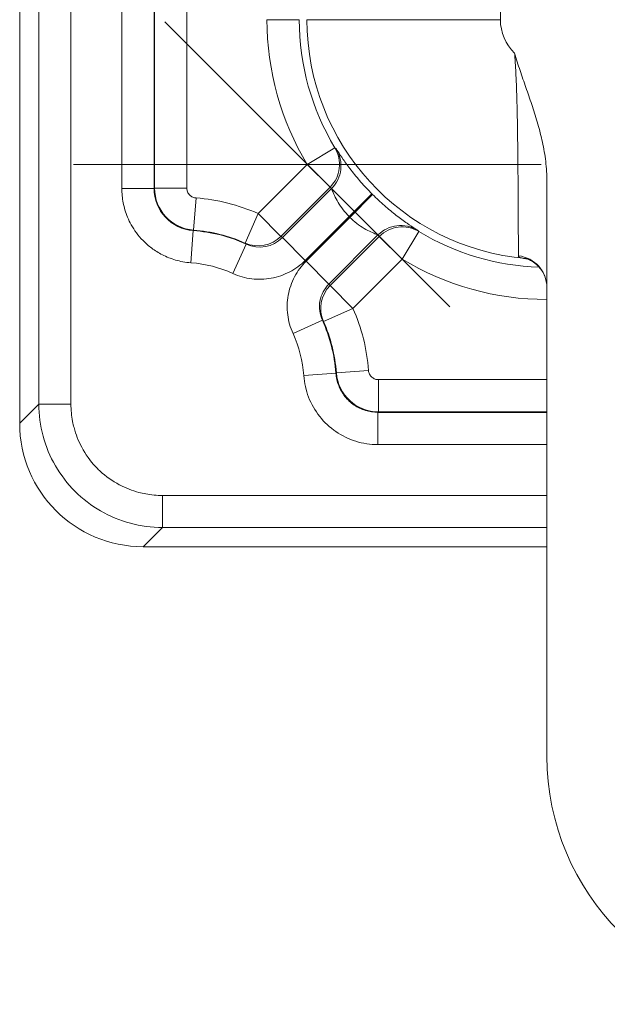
# Model space of a CAD drawing. Header units: inches. Extents: x 0 to 110, y 2 to 70.
# Tile 83 of 129: x 79.64 to 80.82, y 26.44 to 28.43. Entities that reach past the tile are written whole.
import ezdxf

# ---------------------------------------------------------------- set-up
doc = ezdxf.new("R2010")
doc.units = ezdxf.units.IN
doc.header["$LTSCALE"] = 3.25
doc.header["$MEASUREMENT"] = 0
for name, color, linetype, lineweight in [('Center Mark (ANSI)', 7, 'Continuous', 9), ('Visible (ANSI)', 7, 'Continuous', 18), ('Visible Narrow (ANSI)', 7, 'Continuous', 5)]:
    doc.layers.add(name, color=color, linetype=linetype, lineweight=lineweight)

msp = doc.modelspace()

# ---------------------------------------------------------------- linework, layer by layer
at = {"layer": 'Center Mark (ANSI)', "linetype": 'Continuous'}
for p, q in [((80.5026, 27.8496), (79.9281, 28.4241)), ((80.6866, 28.1369), (79.7441, 28.1369))]:
    msp.add_line(p, q, dxfattribs=at)
at = {"layer": 'Visible (ANSI)'}
for p, q in [((79.6357, 27.6151), (79.6357, 30.5024)), ((80.6982, 28.1071), (80.6982, 26.9436)), ((80.6982, 27.3661), (79.8847, 27.3661))]:
    msp.add_line(p, q, dxfattribs=at)
for centre, radius, start, end in [((80.9487, 28.6791), 0.909, 221.7242, 221.7243), ((80.9535, 28.6633), 0.909, 224.3956, 224.3959), ((80.9487, 28.6791), 1.25, 215.6872, 215.6881), ((81.1982, 26.9436), 0.5, 180, 270)]:
    msp.add_arc(centre, radius, start, end, dxfattribs=at)
for centre, major_axis, ratio, start_param, end_param in [((79.8407, 27.9708), (0.0183, -0.0625), 0.998066, 2.693868, 2.694103), ((79.8866, 27.617), (-0.1781, -0.1781), 0.992433, 5.501585, 7.064785)]:
    msp.add_ellipse(centre, major_axis=major_axis, ratio=ratio, start_param=start_param, end_param=end_param, dxfattribs=at)
for points, knots in [([(80.6332, 28.3612), (80.6365, 28.3493), (80.6403, 28.3376), (80.6442, 28.3261), (80.6481, 28.3146), (80.652, 28.3033), (80.656, 28.2919), (80.66, 28.2805), (80.6639, 28.2691), (80.6677, 28.2576), (80.6715, 28.246), (80.6752, 28.2344), (80.6787, 28.2225), (80.6822, 28.2106), (80.6854, 28.1985), (80.6882, 28.1861), (80.6911, 28.1737), (80.6935, 28.161), (80.6953, 28.1478), (80.697, 28.1347), (80.6982, 28.1211), (80.6982, 28.1071)], [0, 0, 0, 0, 0.142857, 0.142857, 0.142857, 0.285714, 0.285714, 0.285714, 0.428571, 0.428571, 0.428571, 0.571429, 0.571429, 0.571429, 0.714286, 0.714286, 0.714286, 0.857143, 0.857143, 0.857143, 1, 1, 1, 1]), ([(80.6982, 27.8888), (80.6982, 27.8957), (80.697, 27.9029), (80.6924, 27.9159), (80.689, 27.922), (80.6808, 27.9323), (80.6759, 27.9368), (80.669, 27.9413), (80.6669, 27.9425), (80.6636, 27.9441), (80.6622, 27.9447), (80.6589, 27.946), (80.6572, 27.9464), (80.6555, 27.9469), (80.6551, 27.9469), (80.6551, 27.9469)], [0, 0, 0, 0, 0.0557368, 0.0557368, 0.110239, 0.110239, 0.1637984, 0.1637984, 0.1862934, 0.1862934, 0.2037697, 0.2037697, 0.2329277, 0.2329277, 0.2566436, 0.2566436, 0.2566436, 0.2566436])]:
    msp.add_open_spline(points, degree=3, knots=knots, dxfattribs=at)
at = {"layer": 'Visible Narrow (ANSI)'}
for p, q in [((79.6742, 27.6537), (79.6742, 30.5031)), ((79.739, 27.6537), (79.739, 30.5044)), ((79.8415, 30.5063), (79.8415, 28.0882)), ((79.9065, 30.5075), (79.9065, 28.0882)), ((79.9075, 28.0891), (79.9075, 30.5075)), ((79.9725, 28.0891), (79.9725, 30.5088)), ((80.6046, 30.2362), (80.6046, 28.4286)), ((80.1341, 28.4286), (80.1991, 28.4286)), ((80.2146, 28.4286), (80.6046, 28.4286)), ((80.271, 28.1705), (80.2153, 28.1369)), ((80.2737, 28.1681), (80.271, 28.1705)), ((80.2153, 28.1369), (80.1162, 28.0377)), ((80.2153, 28.1369), (80.2613, 28.0909)), ((79.8415, 28.0882), (79.9065, 28.0882)), ((79.9065, 28.0882), (79.9075, 28.0891)), ((79.9725, 28.0891), (79.9075, 28.0891)), ((80.2613, 28.0909), (80.1621, 27.9918)), ((80.2642, 28.0881), (80.1653, 27.9892)), ((79.9911, 28.0692), (79.9862, 28.0043)), ((80.2996, 28.0316), (80.3457, 28.0775)), ((80.3471, 28.0761), (80.3012, 28.03)), ((80.1162, 28.0377), (80.0898, 27.9783)), ((80.1162, 28.0377), (80.1621, 27.9918)), ((80.2996, 28.0316), (80.2113, 27.9433)), ((80.2129, 27.9417), (80.3012, 28.03)), ((79.8602, 28.0157), (79.8602, 28.0157)), ((79.9808, 27.9385), (79.9854, 28.0034)), ((79.9854, 28.0034), (79.9862, 28.0043)), ((80.1653, 27.9892), (80.2113, 27.9433)), ((80.2588, 27.8957), (80.3577, 27.9946)), ((80.2614, 27.8925), (80.3605, 27.9917)), ((80.4065, 27.9457), (80.3605, 27.9917)), ((80.4065, 27.9457), (80.4401, 28.0014)), ((80.4401, 28.0014), (80.4377, 28.004)), ((79.8878, 27.9798), (79.8878, 27.9798)), ((80.0653, 27.9169), (80.0923, 27.9761)), ((80.0898, 27.9783), (80.0923, 27.9761)), ((80.2129, 27.9417), (80.2588, 27.8957)), ((80.3073, 27.8466), (80.4065, 27.9457)), ((80.3073, 27.8466), (80.2614, 27.8925)), ((80.2479, 27.8202), (80.3073, 27.8466)), ((80.2457, 27.8227), (80.1866, 27.7957)), ((80.2457, 27.8227), (80.2479, 27.8202)), ((80.2082, 27.7112), (80.273, 27.7158)), ((80.273, 27.7158), (80.2739, 27.7166)), ((80.3388, 27.7214), (80.2739, 27.7166)), ((80.6982, 27.7029), (80.3587, 27.7029)), ((80.3587, 27.7029), (80.3587, 27.6379)), ((79.6742, 27.6537), (79.6357, 27.6151)), ((79.739, 27.6537), (79.6742, 27.6537)), ((80.3578, 27.6369), (80.3587, 27.6379)), ((80.3578, 27.6369), (80.6982, 27.6369)), ((80.3578, 27.5719), (80.3578, 27.6369)), ((80.6982, 27.6379), (80.3587, 27.6379)), ((80.2494, 27.6182), (80.2494, 27.6182)), ((80.3578, 27.5719), (80.6982, 27.5719)), ((80.6982, 27.4694), (79.9233, 27.4694)), ((79.9233, 27.4694), (79.9233, 27.4046)), ((79.9233, 27.4046), (79.8847, 27.3661)), ((80.6982, 27.4046), (79.9233, 27.4046))]:
    msp.add_line(p, q, dxfattribs=at)
for centre, radius, start, end in [((80.6982, 28.4286), 0.5641, 180, 211.1371), ((80.6982, 28.4286), 0.4991, 180, 211.1371), ((80.6982, 28.4286), 0.4836, 180, 264.939), ((80.6982, 28.4286), 0.0936, 180, 226.0369), ((79.9632, 27.6936), 0.3766, 66.0319, 85.756), ((80.6982, 28.4286), 0.5625, 224.8854, 225.1146), ((79.9632, 27.6936), 0.3106, 65.4343, 85.8912), ((79.9632, 27.6936), 0.3116, 66.0319, 85.756), ((80.6982, 28.4286), 0.4991, 238.8629, 268.2296), ((80.9487, 28.6791), 0.7512, 245.7924, 245.796), ((80.9487, 28.6791), 1.2555, 215.244, 215.2442), ((79.9632, 27.6936), 0.2456, 65.4343, 85.8913), ((80.6982, 28.4286), 0.5641, 238.8629, 270), ((79.9632, 27.6936), 0.3766, 4.244, 23.9681), ((79.9632, 27.6936), 0.3106, 4.1084, 24.5657), ((79.9632, 27.6936), 0.3116, 4.244, 23.9681), ((79.9632, 27.6936), 0.2456, 4.1087, 24.5657)]:
    msp.add_arc(centre, radius, start, end, dxfattribs=at)
for centre, major_axis, ratio, start_param, end_param in [((80.2153, 28.1369), (0.0455, 0.0465), 0.999848, 4.701702, 6.030508), ((80.2183, 28.1341), (0.0451, 0.0468), 0.999848, 4.694763, 6.030533), ((79.9915, 28.0882), (0.0579, -0.0622), 0.99999, 3.962815, 5.461962), ((79.9925, 28.0891), (-0.0578, 0.0623), 0.99999, 0.822442, 2.319151), ((80.4037, 27.9486), (0.0468, 0.0451), 0.999848, 0.252652, 1.588423), ((80.4065, 27.9457), (0.0465, 0.0455), 0.999848, 0.252678, 1.581483), ((80.1162, 28.0377), (-0.0403, -0.051), 0.999846, 0.250953, 1.454655), ((80.1193, 28.0352), (0.0506, -0.0408), 0.99954, 4.962364, 6.176494), ((80.5645, 28.1924), (0.2852, -0.2929), 0.699805, 4.706084, 4.716002), ((80.6332, 27.8888), (0.065, 0), 0.989042, 6.283184, 7.735447), ((80.3073, 27.8466), (-0.051, -0.0403), 0.999846, 4.82853, 6.032232), ((80.3587, 27.7229), (-0.0623, 0.0578), 0.99999, 0.822441, 2.319147)]:
    msp.add_ellipse(centre, major_axis=major_axis, ratio=ratio, start_param=start_param, end_param=end_param, dxfattribs=at)
for points, knots in [([(80.6332, 28.3612), (80.6333, 28.3599), (80.6334, 28.3587), (80.6335, 28.3574), (80.6337, 28.3547), (80.6339, 28.3519), (80.6341, 28.3491), (80.6342, 28.3476), (80.6343, 28.3461), (80.6344, 28.3446), (80.6346, 28.3418), (80.6347, 28.3389), (80.6349, 28.336), (80.635, 28.3342), (80.6351, 28.3324), (80.6352, 28.3305), (80.6354, 28.3277), (80.6356, 28.3247), (80.6357, 28.3216), (80.6358, 28.3195), (80.6359, 28.3173), (80.636, 28.315), (80.6362, 28.3121), (80.6363, 28.309), (80.6365, 28.3059), (80.6366, 28.3033), (80.6367, 28.3007), (80.6368, 28.298), (80.6369, 28.295), (80.637, 28.2919), (80.6371, 28.2887), (80.6372, 28.2857), (80.6373, 28.2826), (80.6374, 28.2795), (80.6375, 28.2764), (80.6376, 28.2733), (80.6377, 28.2701), (80.6378, 28.2665), (80.6379, 28.2629), (80.638, 28.2593), (80.6381, 28.2562), (80.6381, 28.253), (80.6382, 28.2498), (80.6383, 28.2457), (80.6384, 28.2415), (80.6385, 28.2373), (80.6385, 28.2342), (80.6386, 28.2311), (80.6387, 28.2279), (80.6388, 28.2232), (80.6388, 28.2183), (80.6389, 28.2134), (80.639, 28.2104), (80.639, 28.2074), (80.6391, 28.2043), (80.6391, 28.1989), (80.6392, 28.1935), (80.6393, 28.1879), (80.6393, 28.185), (80.6394, 28.1821), (80.6394, 28.1791), (80.6395, 28.1731), (80.6395, 28.167), (80.6396, 28.1608), (80.6396, 28.158), (80.6397, 28.1553), (80.6397, 28.1525), (80.6398, 28.1458), (80.6398, 28.1389), (80.6399, 28.1319), (80.6399, 28.1294), (80.6399, 28.1268), (80.64, 28.1242), (80.64, 28.1168), (80.6401, 28.1092), (80.6401, 28.1014), (80.6402, 28.0992), (80.6402, 28.0969), (80.6402, 28.0946), (80.6402, 28.0864), (80.6403, 28.0781), (80.6403, 28.0699), (80.6404, 28.0679), (80.6404, 28.066), (80.6404, 28.0641), (80.6404, 28.0554), (80.6405, 28.0468), (80.6405, 28.0382), (80.6405, 28.0367), (80.6405, 28.0352), (80.6405, 28.0336), (80.6406, 28.0247), (80.6406, 28.016), (80.6407, 28.0076), (80.6407, 28.0066), (80.6407, 28.0055), (80.6407, 28.0045), (80.6407, 27.9959), (80.6407, 27.9879), (80.6408, 27.981), (80.6408, 27.9805), (80.6408, 27.9799), (80.6408, 27.9794), (80.6408, 27.9724), (80.6408, 27.9667), (80.6408, 27.9624), (80.6408, 27.9623), (80.6408, 27.9621), (80.6408, 27.9619), (80.6409, 27.9576), (80.6409, 27.9546), (80.6409, 27.9526)], [0, 0, 0, 0, 0.016779, 0.016779, 0.016779, 0.052632, 0.052632, 0.052632, 0.071218, 0.071218, 0.071218, 0.105263, 0.105263, 0.105263, 0.125878, 0.125878, 0.125878, 0.157895, 0.157895, 0.157895, 0.180528, 0.180528, 0.180528, 0.210526, 0.210526, 0.210526, 0.235169, 0.235169, 0.235169, 0.263158, 0.263158, 0.263158, 0.289793, 0.289793, 0.289793, 0.315789, 0.315789, 0.315789, 0.344412, 0.344412, 0.344412, 0.368421, 0.368421, 0.368421, 0.39904, 0.39904, 0.39904, 0.421053, 0.421053, 0.421053, 0.453691, 0.453691, 0.453691, 0.473684, 0.473684, 0.473684, 0.508319, 0.508319, 0.508319, 0.526316, 0.526316, 0.526316, 0.56293, 0.56293, 0.56293, 0.578947, 0.578947, 0.578947, 0.617559, 0.617559, 0.617559, 0.631579, 0.631579, 0.631579, 0.672198, 0.672198, 0.672198, 0.684211, 0.684211, 0.684211, 0.726837, 0.726837, 0.726837, 0.736842, 0.736842, 0.736842, 0.781442, 0.781442, 0.781442, 0.789474, 0.789474, 0.789474, 0.836127, 0.836127, 0.836127, 0.842105, 0.842105, 0.842105, 0.890813, 0.890813, 0.890813, 0.894737, 0.894737, 0.894737, 0.945392, 0.945392, 0.945392, 0.947368, 0.947368, 0.947368, 1, 1, 1, 1]), ([(80.2737, 28.1681), (80.2738, 28.1679), (80.2751, 28.166), (80.2774, 28.1623), (80.2798, 28.1587), (80.2834, 28.1533), (80.2878, 28.1469), (80.2922, 28.1405), (80.2976, 28.1332), (80.3036, 28.1254), (80.3096, 28.1176), (80.3164, 28.1093), (80.3235, 28.1012), (80.3305, 28.0932), (80.3378, 28.0854), (80.3457, 28.0775), (80.3459, 28.0772), (80.3461, 28.077), (80.3464, 28.0768)], [0, 0, 0, 0, 0.2, 0.2, 0.2, 0.4, 0.4, 0.4, 0.6, 0.6, 0.6, 0.8, 0.8, 0.8, 0.994223, 0.994223, 0.994223, 1, 1, 1, 1]), ([(80.2642, 28.0881), (80.2639, 28.0884), (80.2635, 28.0888), (80.2631, 28.0892), (80.263, 28.0893), (80.2629, 28.0894), (80.2628, 28.0895), (80.2623, 28.0899), (80.2618, 28.0904), (80.2613, 28.0909)], [0, 0, 0, 0, 0.393743, 0.393743, 0.393743, 0.5, 0.5, 0.5, 1, 1, 1, 1]), ([(80.2642, 28.0881), (80.2643, 28.088), (80.2648, 28.0867), (80.2658, 28.0843), (80.2667, 28.0819), (80.2682, 28.0783), (80.2702, 28.0741), (80.2722, 28.07), (80.2746, 28.0652), (80.2775, 28.0603), (80.2804, 28.0554), (80.2838, 28.0503), (80.2875, 28.0454), (80.2913, 28.0406), (80.2954, 28.0359), (80.2996, 28.0316)], [0, 0, 0, 0, 0.2, 0.2, 0.2, 0.4, 0.4, 0.4, 0.6, 0.6, 0.6, 0.8, 0.8, 0.8, 1, 1, 1, 1]), ([(80.3464, 28.0768), (80.3466, 28.0765), (80.3468, 28.0763), (80.3471, 28.0761), (80.355, 28.0682), (80.3628, 28.0609), (80.3707, 28.054), (80.3789, 28.0468), (80.3871, 28.0401), (80.3948, 28.0341), (80.4026, 28.0281), (80.41, 28.0227), (80.4164, 28.0183), (80.4228, 28.0138), (80.4281, 28.0103), (80.4318, 28.0079), (80.4355, 28.0055), (80.4375, 28.0042), (80.4377, 28.004)], [0.0000012, 0.0000012, 0.0000012, 0.0000012, 0.005791, 0.005791, 0.005791, 0.2, 0.2, 0.2, 0.4, 0.4, 0.4, 0.6, 0.6, 0.6, 0.8, 0.8, 0.8, 1, 1, 1, 1]), ([(80.3012, 28.03), (80.3055, 28.0258), (80.3101, 28.0217), (80.315, 28.018), (80.3199, 28.0142), (80.3249, 28.0108), (80.3299, 28.0079), (80.3348, 28.005), (80.3395, 28.0026), (80.3437, 28.0006), (80.3478, 27.9987), (80.3514, 27.9972), (80.3538, 27.9962), (80.3563, 27.9952), (80.3576, 27.9947), (80.3577, 27.9946)], [0, 0, 0, 0, 0.2, 0.2, 0.2, 0.4, 0.4, 0.4, 0.6, 0.6, 0.6, 0.8, 0.8, 0.8, 1, 1, 1, 1]), ([(80.6409, 27.9526), (80.6409, 27.9517), (80.6414, 27.9508), (80.6425, 27.9501), (80.6435, 27.9494), (80.6451, 27.9487), (80.6473, 27.9482), (80.6493, 27.9476), (80.652, 27.9472), (80.6555, 27.9468)], [0.0000003, 0.0000003, 0.0000003, 0.0000003, 0.3333333, 0.3333333, 0.3333333, 0.6666667, 0.6666667, 0.6666667, 0.9810586, 0.9810586, 0.9810586, 0.9810586]), ([(80.0653, 27.9169), (80.0777, 27.9113), (80.0903, 27.9078), (80.1033, 27.9062), (80.1163, 27.9046), (80.1296, 27.9049), (80.1426, 27.9073), (80.1557, 27.9097), (80.1684, 27.9141), (80.1799, 27.9201), (80.1915, 27.9262), (80.2018, 27.9338), (80.2113, 27.9433)], [0, 0, 0, 0, 0.25, 0.25, 0.25, 0.5, 0.5, 0.5, 0.75, 0.75, 0.75, 1, 1, 1, 1]), ([(80.2129, 27.9417), (80.2034, 27.9322), (80.1958, 27.9218), (80.1898, 27.9103), (80.1837, 27.8988), (80.1793, 27.8861), (80.1769, 27.873), (80.1745, 27.86), (80.1742, 27.8467), (80.1758, 27.8337), (80.1774, 27.8207), (80.1809, 27.8081), (80.1866, 27.7957)], [0, 0, 0, 0, 0.25, 0.25, 0.25, 0.5, 0.5, 0.5, 0.75, 0.75, 0.75, 1, 1, 1, 1]), ([(80.2457, 27.8227), (80.243, 27.8286), (80.2393, 27.8413), (80.2398, 27.8615), (80.2464, 27.8805), (80.2542, 27.8911), (80.2588, 27.8957)], [0, 0, 0, 0, 0.25, 0.5, 0.75, 0.9999999, 0.9999999, 0.9999999, 0.9999999]), ([(80.2082, 27.7112), (80.2093, 27.6958), (80.2126, 27.6814), (80.218, 27.6675), (80.2234, 27.6537), (80.231, 27.6404), (80.2403, 27.6287), (80.2496, 27.6169), (80.2607, 27.6066), (80.2731, 27.5981), (80.2854, 27.5897), (80.2992, 27.5831), (80.3134, 27.5786), (80.3276, 27.5742), (80.3423, 27.5719), (80.3578, 27.5719)], [0, 0, 0, 0, 0.2, 0.2, 0.2, 0.4, 0.4, 0.4, 0.6, 0.6, 0.6, 0.8, 0.8, 0.8, 1, 1, 1, 1]), ([(80.273, 27.7158), (80.2736, 27.7074), (80.2774, 27.6906), (80.2902, 27.6683), (80.309, 27.6507), (80.3322, 27.6395), (80.3492, 27.6369), (80.3578, 27.6369)], [0, 0, 0, 0, 0.2, 0.4, 0.6, 0.8, 0.9999987, 0.9999987, 0.9999987, 0.9999987]), ([(80.3587, 27.7029), (80.3577, 27.7029), (80.3555, 27.7031), (80.3521, 27.7039), (80.3487, 27.7055), (80.3455, 27.7077), (80.3428, 27.7106), (80.3407, 27.7139), (80.3393, 27.7176), (80.3389, 27.7201), (80.3388, 27.7214)], [0, 0, 0, 0, 0.125, 0.25, 0.375, 0.5, 0.625, 0.75, 0.875, 1, 1, 1, 1]), ([(79.9233, 27.4046), (79.9015, 27.4047), (79.858, 27.4105), (79.7973, 27.4357), (79.7453, 27.4757), (79.7053, 27.5277), (79.6801, 27.5884), (79.6743, 27.6319), (79.6742, 27.6537)], [0.0000001, 0.0000001, 0.0000001, 0.0000001, 0.1666667, 0.3333333, 0.5, 0.6666667, 0.8333333, 1, 1, 1, 1]), ([(79.9233, 27.4694), (79.912, 27.4694), (79.9009, 27.4704), (79.89, 27.4724), (79.8852, 27.4733), (79.8805, 27.4743), (79.8757, 27.4756), (79.8627, 27.4791), (79.85, 27.484), (79.8379, 27.4903), (79.8356, 27.4914), (79.8334, 27.4927), (79.8312, 27.494), (79.8174, 27.5019), (79.8048, 27.5115), (79.7935, 27.5226), (79.7933, 27.5228), (79.7931, 27.5231), (79.7929, 27.5233), (79.7815, 27.5346), (79.7716, 27.5475), (79.7636, 27.5615), (79.7626, 27.5632), (79.7616, 27.565), (79.7607, 27.5667), (79.754, 27.5792), (79.7488, 27.5926), (79.7452, 27.6061), (79.7441, 27.6103), (79.7431, 27.6144), (79.7423, 27.6186), (79.7401, 27.6301), (79.739, 27.6417), (79.739, 27.6537)], [0, 0, 0, 0, 0.115557, 0.115557, 0.115557, 0.166667, 0.166667, 0.166667, 0.306741, 0.306741, 0.306741, 0.333333, 0.333333, 0.333333, 0.496928, 0.496928, 0.496928, 0.5, 0.5, 0.5, 0.666667, 0.666667, 0.666667, 0.687071, 0.687071, 0.687071, 0.833333, 0.833333, 0.833333, 0.878103, 0.878103, 0.878103, 1, 1, 1, 1])]:
    msp.add_open_spline(points, degree=3, knots=knots, dxfattribs=at)
for points in [[(79.8415, 28.0882), (79.8415, 28.0833), (79.842, 28.0737), (79.8441, 28.0594), (79.8476, 28.0451), (79.8528, 28.0305), (79.8602, 28.0149), (79.8704, 27.9989), (79.8838, 27.983), (79.9011, 27.9677), (79.9226, 27.954), (79.9489, 27.9433), (79.9696, 27.9394), (79.9808, 27.9385)], [(79.9911, 28.0692), (79.99, 28.0692), (79.9879, 28.0695), (79.9845, 28.0706), (79.9813, 28.0724), (79.9783, 28.0749), (79.9758, 28.0779), (79.9739, 28.0814), (79.9728, 28.0852), (79.9725, 28.0878), (79.9725, 28.0891)], [(80.1621, 27.9918), (80.1624, 27.9915), (80.1629, 27.9911), (80.1637, 27.9905), (80.1645, 27.9898), (80.165, 27.9894), (80.1653, 27.9892)], [(80.2588, 27.8957), (80.259, 27.8954), (80.2595, 27.8949), (80.2601, 27.8941), (80.2607, 27.8933), (80.2612, 27.8928), (80.2614, 27.8925)]]:
    msp.add_open_spline(points, degree=3, dxfattribs=at)

doc.saveas('drawing.dxf')
